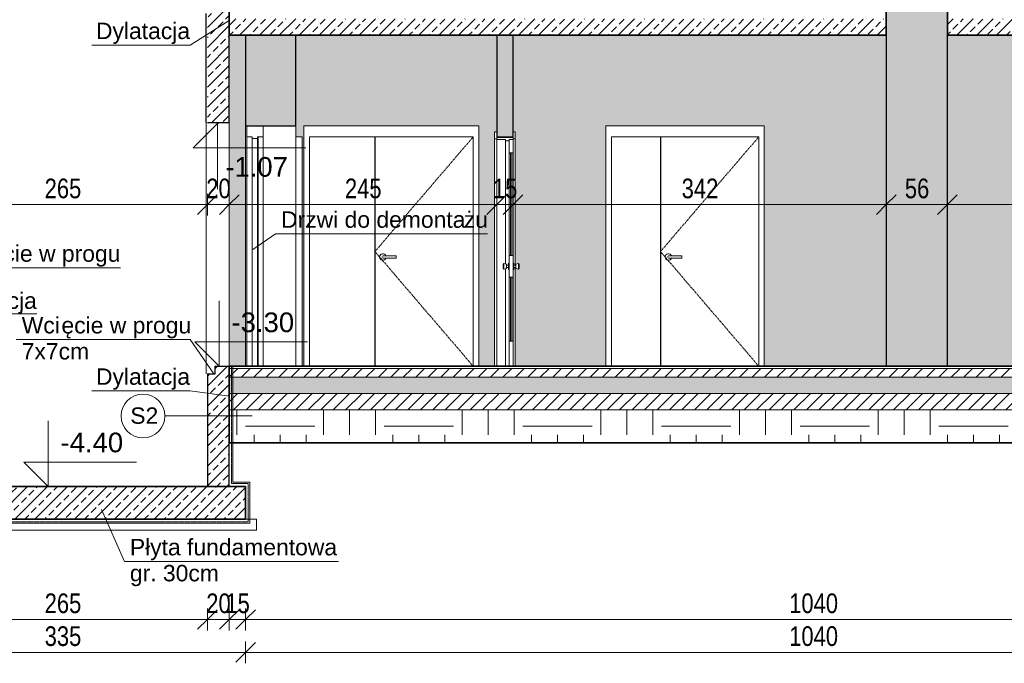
# Model space of a CAD drawing. Header units: centimetres. Extents: x 8610 to 11104, y -602 to 1730.
# Tile 2 of 9: x 9144 to 10046, y -602 to -13. Entities that reach past the tile are written whole.
import ezdxf

# ---------------------------------------------------------------- set-up
doc = ezdxf.new("R2010")
doc.units = ezdxf.units.CM
doc.linetypes.add('Dash', pattern=[0.106, 0.053, -0.053])
doc.linetypes.add('Środek _2_', pattern=[3.175, 0.635, -0.475, 1.59, -0.475])
for name, color, linetype, lineweight in [('A-ANNO-DIMS', 211, 'Continuous', 9), ('A-ANNO-DIMS-100', 211, 'Continuous', 9), ('A-DETL', 90, 'Continuous', 9), ('A-DETL-MEDM', 33, 'Continuous', 25), ('A-DETL-THIN', 151, 'Continuous', 9), ('A-DOOR', 31, 'Continuous', 9), ('A-DOOR-FRAM', 31, 'Continuous', 9), ('A-FLOR', 192, 'Continuous', 9), ('A-FLOR-MCUT', 51, 'Continuous', 9), ('A-FLOR-PATT', 8, 'Continuous', 35), ('A-WALL', 113, 'Continuous', 9), ('A-WALL-PATT', 111, 'Continuous', 9), ('G-ANNO-DIMS', 111, 'Continuous', 9), ('G-ANNO-TEXT', 231, 'Continuous', 9), ('I-WALL', 2, 'Continuous', 9)]:
    doc.layers.add(name, color=color, linetype=linetype, lineweight=lineweight)
doc.styles.add('Arial', font='arial.ttf', dxfattribs={"height": 18})
doc.styles.add('Arial_1', font='arial.ttf', dxfattribs={"height": 15})
doc.styles.add('Arial_2', font='arial.ttf', dxfattribs={"width": 0.8, "height": 18})
doc.dimstyles.new('Przekątna_-_1_8_mm_Arial', dxfattribs={"dimscale": 30.48, "dimtxt": 18.364669, "dimasz": 0.590551, "dimexe": 0.328084, "dimexo": 0.0625, "dimgap": 0.016404, "dimtad": 1, "dimdec": 0, "dimdsep": 46, "dimtxsty": 'Arial_2', "dimblk1": 'OBLIQUE', "dimblk2": 'OBLIQUE', "dimsah": 1, "dimcen": 0.09, "dimazin": 0, "dimtfac": 1, "dimtdec": 4, "dimtix": 1, "dimtmove": 0, "dimatfit": 3, "dimfxl": 0.328084, "dimfxlon": 1, "dimtvp": 1, "dimtolj": 1, "dimtzin": 0, "dimarcsym": 2})
pattern_1 = [(45, (9731.589, 250), (-9.1238, 9.1238), []), (45, (9740.713, 250), (-9.1238, 9.1238), [6.452, -3.226])]
pattern_2 = [(45, (9731.589, 250), (-5.702816, 5.702816), [])]

# ---------------------------------------------------------------- blocks, each defined once
blk = doc.blocks.new('Drzwi-korytarz-niesymetryczne-wpuszczane - 1350 x 2100mm-592003-Przekrój 5')
at = {"layer": 'A-DOOR'}
for p, q in [((9730.55, -120), (9685.71, -120)), ((9685.71, -120), (9685.71, -330)), ((9730.55, -330), (9730.55, -120)), ((9820.71, -120), (9730.87, -120)), ((9730.87, -120), (9730.87, -330)), ((9820.71, -330), (9820.71, -120)), ((9750.26, -229), (9739.76, -229)), ((9739.76, -231), (9750.26, -231)), ((9750.26, -230), (9750.26, -229)), ((9750.26, -231), (9750.26, -230))]:
    blk.add_line(p, q, dxfattribs=at)
at = {"layer": 'A-DOOR', "linetype": 'Środek _2_'}
for p, q in [((9820.71, -120), (9730.71, -225)), ((9730.71, -225), (9820.71, -330))]:
    blk.add_line(p, q, dxfattribs=at)
at = {"layer": 'A-DOOR', "flags": 128}
for points in [[(9739.76, -229), (9739.7, -229), (9739.64, -229), (9739.58, -229), (9739.52, -229), (9739.46, -229), (9739.4, -229), (9739.34, -229), (9739.28, -229), (9739.23, -229), (9739.17, -229), (9739.12, -229), (9739.06, -229), (9739.01, -229), (9738.96, -229), (9738.91, -229), (9738.86, -229), (9738.81, -229), (9738.77, -229), (9738.72, -229), (9738.68, -229), (9738.64, -229), (9738.6, -229), (9738.56, -229), (9738.53, -229), (9738.49, -229), (9738.46, -229), (9738.43, -229), (9738.41, -229), (9738.38, -229), (9738.36, -229), (9738.34, -229), (9738.32, -229), (9738.3, -229), (9738.29, -229), (9738.28, -229), (9738.27, -229), (9738.26, -229), (9738.26, -229), (9738.26, -229)], [(9738.26, -231), (9738.26, -231), (9738.26, -231), (9738.27, -231), (9738.27, -231), (9738.29, -231), (9738.3, -231), (9738.31, -231), (9738.33, -231), (9738.35, -231), (9738.37, -231), (9738.4, -231), (9738.43, -231), (9738.45, -231), (9738.48, -231), (9738.52, -231), (9738.55, -231), (9738.59, -231), (9738.63, -231), (9738.67, -231), (9738.71, -231), (9738.75, -231), (9738.8, -231), (9738.85, -231), (9738.9, -231), (9738.95, -231), (9739, -231), (9739.05, -231), (9739.1, -231), (9739.16, -231), (9739.21, -231), (9739.27, -231), (9739.33, -231), (9739.38, -231), (9739.44, -231), (9739.5, -231), (9739.56, -231), (9739.62, -231), (9739.68, -231), (9739.74, -231), (9739.76, -231)]]:
    blk.add_lwpolyline(points, dxfattribs=at)
at = {"layer": 'A-DOOR'}
for centre, radius, start, end in [((9738.01, -230), 3, 19.63434, 180), ((9738.01, -230), 3, 180, 340.43675), ((9738.26, -230), 1, 156.21735, 180), ((9738.26, -230), 1, 180, 210), ((9738.26, -230), 1, 90, 105), ((9738.26, -230), 1, 255, 270)]:
    blk.add_arc(centre, radius, start, end, dxfattribs=at)
at = {"layer": 'A-DOOR-FRAM'}
for p, q in [((9685.71, -120), (9685.71, -330)), ((9685.71, -120), (9820.71, -120)), ((9730.55, -121.59), (9730.87, -121.59)), ((9820.71, -120), (9820.71, -330))]:
    blk.add_line(p, q, dxfattribs=at)
blk = doc.blocks.new('Drzwi-korytarz-niesymetryczne-wpuszczane - 1500 x 2100mm-592004-Przekrój 5')
at = {"layer": 'A-DOOR'}
for p, q in [((9469.01, -120), (9409.17, -120)), ((9409.17, -120), (9409.17, -330)), ((9469.01, -330), (9469.01, -120)), ((9559.17, -120), (9469.33, -120)), ((9469.33, -120), (9469.33, -330)), ((9559.17, -330), (9559.17, -120)), ((9488.71, -229), (9478.21, -229)), ((9478.21, -231), (9488.71, -231)), ((9488.71, -230), (9488.71, -229)), ((9488.71, -231), (9488.71, -230))]:
    blk.add_line(p, q, dxfattribs=at)
at = {"layer": 'A-DOOR', "linetype": 'Środek _2_'}
for p, q in [((9559.17, -120), (9469.17, -225)), ((9469.17, -225), (9559.17, -330))]:
    blk.add_line(p, q, dxfattribs=at)
at = {"layer": 'A-DOOR', "flags": 128}
for points in [[(9478.21, -229), (9478.15, -229), (9478.09, -229), (9478.03, -229), (9477.97, -229), (9477.91, -229), (9477.85, -229), (9477.79, -229), (9477.74, -229), (9477.68, -229), (9477.62, -229), (9477.57, -229), (9477.52, -229), (9477.46, -229), (9477.41, -229), (9477.36, -229), (9477.31, -229), (9477.26, -229), (9477.22, -229), (9477.17, -229), (9477.13, -229), (9477.09, -229), (9477.05, -229), (9477.01, -229), (9476.98, -229), (9476.95, -229), (9476.91, -229), (9476.89, -229), (9476.86, -229), (9476.83, -229), (9476.81, -229), (9476.79, -229), (9476.77, -229), (9476.75, -229), (9476.74, -229), (9476.73, -229), (9476.72, -229), (9476.71, -229), (9476.71, -229), (9476.71, -229)], [(9476.71, -231), (9476.71, -231), (9476.71, -231), (9476.72, -231), (9476.73, -231), (9476.74, -231), (9476.75, -231), (9476.77, -231), (9476.78, -231), (9476.8, -231), (9476.83, -231), (9476.85, -231), (9476.88, -231), (9476.91, -231), (9476.94, -231), (9476.97, -231), (9477, -231), (9477.04, -231), (9477.08, -231), (9477.12, -231), (9477.16, -231), (9477.21, -231), (9477.25, -231), (9477.3, -231), (9477.35, -231), (9477.4, -231), (9477.45, -231), (9477.5, -231), (9477.55, -231), (9477.61, -231), (9477.66, -231), (9477.72, -231), (9477.78, -231), (9477.84, -231), (9477.89, -231), (9477.95, -231), (9478.01, -231), (9478.07, -231), (9478.13, -231), (9478.19, -231), (9478.21, -231)]]:
    blk.add_lwpolyline(points, dxfattribs=at)
at = {"layer": 'A-DOOR'}
for centre, radius, start, end in [((9476.46, -230), 3, 19.63434, 180), ((9476.46, -230), 3, 180, 340.43675), ((9476.71, -230), 1, 156.21735, 180), ((9476.71, -230), 1, 180, 210), ((9476.71, -230), 1, 90, 105), ((9476.71, -230), 1, 255, 270)]:
    blk.add_arc(centre, radius, start, end, dxfattribs=at)
at = {"layer": 'A-DOOR-FRAM'}
for p, q in [((9409.17, -120), (9409.17, -330)), ((9409.17, -120), (9559.17, -120)), ((9469.01, -121.59), (9469.33, -121.59)), ((9559.17, -120), (9559.17, -330))]:
    blk.add_line(p, q, dxfattribs=at)
blk = doc.blocks.new('wewnetrzne dwupanelowe - 800 x 2100mm-469404-Przekrój 5')
at = {"layer": 'A-DOOR'}
for p, q in [((9580.71, -115.36), (9578.71, -115.36)), ((9578.71, -115.36), (9578.71, -121.86)), ((9580.71, -120), (9580.71, -115.36)), ((9597.71, -115.36), (9595.71, -115.36)), ((9595.71, -115.36), (9595.71, -120)), ((9597.71, -121.86), (9597.71, -115.36)), ((9578.71, -121.86), (9580.71, -121.86)), ((9578.71, -330), (9578.71, -121.86)), ((9580.71, -121.86), (9580.71, -120.64)), ((9595.71, -120.64), (9595.71, -121.86)), ((9595.71, -121.86), (9597.71, -121.86)), ((9597.71, -121.86), (9597.71, -237.69)), ((9592.21, -228.56), (9592.21, -134.5)), ((9595.71, -134.5), (9595.71, -228.56)), ((9586.9, -236.06), (9586.71, -236.51)), ((9586.71, -236.51), (9586.71, -238.56)), ((9586.71, -238.56), (9586.71, -240.61)), ((9586.71, -240.61), (9586.9, -241.06)), ((9587.24, -236.06), (9586.9, -236.06)), ((9586.9, -236.06), (9586.9, -238.56)), ((9586.9, -238.56), (9586.9, -241.06)), ((9586.9, -241.06), (9587.24, -241.06)), ((9589.71, -236.7), (9587.24, -236.06)), ((9587.24, -236.06), (9587.24, -238.56)), ((9587.24, -238.56), (9587.24, -241.06)), ((9587.24, -241.06), (9589.71, -240.42)), ((9589.71, -236.7), (9589.71, -238.56)), ((9591.61, -237.56), (9589.71, -237.56)), ((9589.71, -238.56), (9589.71, -240.42)), ((9589.71, -239.56), (9591.61, -239.56)), ((9592.21, -235.56), (9591.61, -235.56)), ((9591.61, -235.56), (9591.61, -238.56)), ((9591.61, -238.56), (9591.61, -241.56)), ((9591.61, -241.56), (9592.21, -241.56)), ((9596.31, -235.56), (9595.71, -235.56)), ((9595.71, -241.56), (9596.31, -241.56)), ((9596.31, -238.56), (9596.31, -235.56)), ((9598.21, -237.56), (9596.31, -237.56)), ((9596.31, -241.56), (9596.31, -238.56)), ((9596.31, -239.56), (9598.21, -239.56)), ((9597.71, -239.53), (9597.71, -330)), ((9600.69, -236.06), (9598.21, -236.7)), ((9598.21, -238.56), (9598.21, -236.7)), ((9598.21, -240.42), (9598.21, -238.56)), ((9598.21, -240.42), (9600.69, -241.06)), ((9601.03, -236.06), (9600.69, -236.06)), ((9600.69, -238.56), (9600.69, -236.06)), ((9600.69, -241.06), (9600.69, -238.56)), ((9600.69, -241.06), (9601.03, -241.06)), ((9601.21, -236.51), (9601.03, -236.06)), ((9601.03, -238.56), (9601.03, -236.06)), ((9601.03, -241.06), (9601.03, -238.56)), ((9601.03, -241.06), (9601.21, -240.61)), ((9601.21, -238.56), (9601.21, -236.51)), ((9601.21, -240.61), (9601.21, -238.56)), ((9592.21, -307), (9592.21, -248.56)), ((9595.71, -248.56), (9595.71, -307))]:
    blk.add_line(p, q, dxfattribs=at)
at = {"layer": 'A-DOOR', "lineweight": 18}
for p, q in [((9592.21, -122.5), (9592.21, -134.5)), ((9595.71, -122.5), (9592.21, -122.5)), ((9595.71, -134.5), (9595.71, -122.5)), ((9592.21, -134.5), (9595.71, -134.5)), ((9593.38, -134.5), (9593.38, -228.56)), ((9594.55, -134.5), (9593.38, -134.5)), ((9594.55, -228.56), (9594.55, -134.5)), ((9592.21, -228.56), (9592.21, -248.56)), ((9595.71, -228.56), (9592.21, -228.56)), ((9593.38, -228.56), (9594.55, -228.56)), ((9595.71, -248.56), (9595.71, -228.56)), ((9592.21, -248.56), (9595.71, -248.56)), ((9593.38, -248.56), (9593.38, -307)), ((9594.55, -248.56), (9593.38, -248.56)), ((9594.55, -307), (9594.55, -248.56)), ((9592.21, -307), (9592.21, -330)), ((9595.71, -307), (9592.21, -307)), ((9593.38, -307), (9594.55, -307)), ((9595.71, -330), (9595.71, -307)), ((9592.21, -330), (9595.71, -330))]:
    blk.add_line(p, q, dxfattribs=at)
at = {"layer": 'A-DOOR-FRAM', "lineweight": 18}
for p, q in [((9580.71, -120), (9580.71, -120.64)), ((9595.71, -120), (9580.71, -120)), ((9580.71, -120.64), (9595.71, -120.64)), ((9580.71, -120.64), (9580.71, -122.5)), ((9580.71, -122.5), (9588.72, -122.5)), ((9588.72, -122.5), (9588.72, -123.77)), ((9588.72, -123.77), (9592.21, -123.77)), ((9592.21, -123.77), (9592.21, -122.5)), ((9592.21, -122.5), (9595.71, -122.5)), ((9595.71, -120.64), (9595.71, -120)), ((9595.71, -122.5), (9595.71, -120.64))]:
    blk.add_line(p, q, dxfattribs=at)
at = {"layer": 'A-DOOR-FRAM'}
for p, q in [((9580.71, -330), (9580.71, -122.5)), ((9588.72, -236.49), (9588.72, -123.77)), ((9588.72, -330), (9588.72, -240.63))]:
    blk.add_line(p, q, dxfattribs=at)
blk = doc.blocks.new('Drzwi-korytarz-niesymetryczne-wpuszczane - 1500 x 2000mm-573396-Przekrój 5')
at = {"layer": 'A-DOOR-FRAM'}
for q in [(9396.72, -120), (9402.49, -330)]:
    blk.add_line((9402.49, -120), q, dxfattribs=at)
blk = doc.blocks.new('Drzwi-korytarz-niesymetryczne-wpuszczane - 1500 x 2100mm-657734-Przekrój 5')
at = {"layer": 'A-DOOR', "lineweight": 18}
for p, q in [((9362.22, -120), (9362.22, -330)), ((9366.72, -120), (9362.22, -120)), ((9366.72, -330), (9366.72, -120)), ((9362.22, -330), (9366.72, -330))]:
    blk.add_line(p, q, dxfattribs=at)
at = {"layer": 'A-DOOR-FRAM', "lineweight": 18}
for p, q in [((9366.72, -110), (9351.72, -110)), ((9351.72, -110), (9351.72, -120)), ((9366.72, -120), (9366.72, -110)), ((9351.72, -120), (9356.64, -120)), ((9356.64, -120), (9356.64, -121.59)), ((9356.64, -121.59), (9361.74, -121.59)), ((9361.74, -121.59), (9361.74, -120)), ((9361.74, -120), (9366.72, -120))]:
    blk.add_line(p, q, dxfattribs=at)
at = {"layer": 'A-DOOR-FRAM'}
for p, q in [((9351.72, -330), (9351.72, -120)), ((9356.64, -330), (9356.64, -121.59)), ((9361.74, -121.59), (9361.74, -330))]:
    blk.add_line(p, q, dxfattribs=at)
blk = doc.blocks.new('Rzędne punktów - Rzędna punktu - wewnętrzna-301422-Przekrój 5')
at = {"layer": 'G-ANNO-DIMS'}
for p, q in [((8719.14, -235.76), (8719.14, -175.76)), ((8719.14, -235.76), (8696.86, -213.49)), ((8696.86, -213.49), (8800.23, -213.49))]:
    blk.add_line(p, q, dxfattribs=at)
blk = doc.blocks.new('DIMBLOCK4-Przekrój 5')
at = {"layer": 'A-ANNO-DIMS-100'}
for p, q in [((9050.71, -182.08), (9050.71, -172.08)), ((9050.71, -182.08), (9059.71, -173.08)), ((9315.71, -182.08), (9315.71, -172.08)), ((9315.71, -182.08), (9324.71, -173.08)), ((9050.71, -182.08), (9041.71, -191.08)), ((9050.71, -182.08), (9315.71, -182.08)), ((9050.71, -182.08), (9050.71, -192.08)), ((9315.71, -182.08), (9306.71, -191.08)), ((9315.71, -182.08), (9315.71, -192.08))]:
    blk.add_line(p, q, dxfattribs=at)
at = {"layer": 'A-ANNO-DIMS-100', "color": 0, "insert": (9166.69, -158.22), "char_height": 18, "width": 39.6677, "attachment_point": 1, "line_spacing_factor": 0.941778, "style": 'Arial_2'}
blk.add_mtext('265', dxfattribs=at)
blk = doc.blocks.new('_Oblique')
at = {"color": 0, "linetype": 'ByBlock', "lineweight": -2}
blk.add_line((-0.5, -0.5), (0.5, 0.5), dxfattribs=at)
blk = doc.blocks.new('DIMBLOCK5-Przekrój 5')
at = {"layer": 'A-ANNO-DIMS-100'}
for p, q in [((9315.71, -182.08), (9315.71, -172.08)), ((9315.71, -182.08), (9324.71, -173.08)), ((9335.71, -182.08), (9335.71, -172.08)), ((9335.71, -182.08), (9344.71, -173.08)), ((9315.71, -182.08), (9306.71, -191.08)), ((9315.71, -182.08), (9335.71, -182.08)), ((9315.71, -182.08), (9315.71, -192.08)), ((9335.71, -182.08), (9326.71, -191.08)), ((9335.71, -182.08), (9335.71, -192.08))]:
    blk.add_line(p, q, dxfattribs=at)
at = {"layer": 'A-ANNO-DIMS-100', "color": 0, "insert": (9314.7, -158.22), "char_height": 18, "width": 26.4451, "attachment_point": 1, "line_spacing_factor": 0.941778, "style": 'Arial_2'}
blk.add_mtext('20', dxfattribs=at)
blk = doc.blocks.new('DIMBLOCK6-Przekrój 5')
at = {"layer": 'A-ANNO-DIMS-100'}
for p, q in [((9335.71, -182.08), (9335.71, -172.08)), ((9335.71, -182.08), (9344.71, -173.08)), ((9580.71, -182.08), (9580.71, -172.08)), ((9580.71, -182.08), (9589.71, -173.08)), ((9335.71, -182.08), (9326.71, -191.08)), ((9335.71, -182.08), (9580.71, -182.08)), ((9335.71, -182.08), (9335.71, -192.08)), ((9580.71, -182.08), (9571.71, -191.08)), ((9580.71, -182.08), (9580.71, -192.08))]:
    blk.add_line(p, q, dxfattribs=at)
at = {"layer": 'A-ANNO-DIMS-100', "color": 0, "insert": (9441.69, -158.22), "char_height": 18, "width": 39.6677, "attachment_point": 1, "line_spacing_factor": 0.941778, "style": 'Arial_2'}
blk.add_mtext('245', dxfattribs=at)
blk = doc.blocks.new('DIMBLOCK7-Przekrój 5')
at = {"layer": 'A-ANNO-DIMS-100'}
for p, q in [((9580.71, -182.08), (9580.71, -172.08)), ((9580.71, -182.08), (9589.71, -173.08)), ((9595.71, -182.08), (9595.71, -172.08)), ((9595.71, -182.08), (9604.71, -173.08)), ((9580.71, -182.08), (9571.71, -191.08)), ((9580.71, -182.08), (9595.71, -182.08)), ((9580.71, -182.08), (9580.71, -192.08)), ((9595.71, -182.08), (9586.71, -191.08)), ((9595.71, -182.08), (9595.71, -192.08))]:
    blk.add_line(p, q, dxfattribs=at)
at = {"layer": 'A-ANNO-DIMS-100', "color": 0, "insert": (9577.2, -158.22), "char_height": 18, "width": 26.4451, "attachment_point": 1, "line_spacing_factor": 0.941778, "style": 'Arial_2'}
blk.add_mtext('15', dxfattribs=at)
blk = doc.blocks.new('DIMBLOCK8-Przekrój 5')
at = {"layer": 'A-ANNO-DIMS-100'}
for p, q in [((9595.71, -182.08), (9595.71, -172.08)), ((9595.71, -182.08), (9604.71, -173.08)), ((9937.49, -182.08), (9937.49, -172.08)), ((9937.49, -182.08), (9946.49, -173.08)), ((9595.71, -182.08), (9586.71, -191.08)), ((9595.71, -182.08), (9937.49, -182.08)), ((9595.71, -182.08), (9595.71, -192.08)), ((9937.49, -182.08), (9928.49, -191.08)), ((9937.49, -182.08), (9937.49, -192.08))]:
    blk.add_line(p, q, dxfattribs=at)
at = {"layer": 'A-ANNO-DIMS-100', "color": 0, "insert": (9750.07, -158.22), "char_height": 18, "width": 39.6677, "attachment_point": 1, "line_spacing_factor": 0.941778, "style": 'Arial_2'}
blk.add_mtext('342', dxfattribs=at)
blk = doc.blocks.new('DIMBLOCK9-Przekrój 5')
at = {"layer": 'A-ANNO-DIMS-100'}
for p, q in [((9937.49, -182.08), (9937.49, -172.08)), ((9937.49, -182.08), (9946.49, -173.08)), ((9993.49, -182.08), (9993.49, -172.08)), ((9993.49, -182.08), (10002.49, -173.08)), ((9937.49, -182.08), (9928.49, -191.08)), ((9937.49, -182.08), (9993.49, -182.08)), ((9937.49, -182.08), (9937.49, -192.08)), ((9993.49, -182.08), (9984.49, -191.08)), ((9993.49, -182.08), (9993.49, -192.08))]:
    blk.add_line(p, q, dxfattribs=at)
at = {"layer": 'A-ANNO-DIMS-100', "color": 0, "insert": (9954.47, -158.22), "char_height": 18, "width": 26.4451, "attachment_point": 1, "line_spacing_factor": 0.941778, "style": 'Arial_2'}
blk.add_mtext('56', dxfattribs=at)
blk = doc.blocks.new('DIMBLOCK10-Przekrój 5')
at = {"layer": 'A-ANNO-DIMS-100'}
for p, q in [((9993.49, -182.08), (9993.49, -172.08)), ((9993.49, -182.08), (10002.49, -173.08)), ((10322.49, -182.08), (10322.49, -172.08)), ((10322.49, -182.08), (10331.49, -173.08)), ((9993.49, -182.08), (9984.49, -191.08)), ((9993.49, -182.08), (10322.49, -182.08)), ((9993.49, -182.08), (9993.49, -192.08)), ((10322.49, -182.08), (10313.49, -191.08)), ((10322.49, -182.08), (10322.49, -192.08))]:
    blk.add_line(p, q, dxfattribs=at)
at = {"layer": 'A-ANNO-DIMS-100', "color": 0, "insert": (10141.46, -158.22), "char_height": 18, "width": 39.6677, "attachment_point": 1, "line_spacing_factor": 0.941778, "style": 'Arial_2'}
blk.add_mtext('329', dxfattribs=at)
blk = doc.blocks.new('DIMBLOCK15-Przekrój 5')
at = {"layer": 'A-ANNO-DIMS-100'}
for p, q in [((9050.71, -561.86), (9050.71, -551.86)), ((9050.71, -561.86), (9059.71, -552.86)), ((9315.71, -561.86), (9315.71, -551.86)), ((9315.71, -561.86), (9324.71, -552.86)), ((9050.71, -561.86), (9041.71, -570.86)), ((9050.71, -561.86), (9315.71, -561.86)), ((9050.71, -561.86), (9050.71, -571.86)), ((9315.71, -561.86), (9306.71, -570.86)), ((9315.71, -561.86), (9315.71, -571.86))]:
    blk.add_line(p, q, dxfattribs=at)
at = {"layer": 'A-ANNO-DIMS-100', "color": 0, "insert": (9166.69, -538), "char_height": 18, "width": 39.6677, "attachment_point": 1, "line_spacing_factor": 0.941778, "style": 'Arial_2'}
blk.add_mtext('265', dxfattribs=at)
blk = doc.blocks.new('DIMBLOCK16-Przekrój 5')
at = {"layer": 'A-ANNO-DIMS-100'}
for p, q in [((9315.71, -561.86), (9315.71, -551.86)), ((9315.71, -561.86), (9324.71, -552.86)), ((9335.71, -561.86), (9335.71, -551.86)), ((9335.71, -561.86), (9344.71, -552.86)), ((9315.71, -561.86), (9306.71, -570.86)), ((9315.71, -561.86), (9335.71, -561.86)), ((9315.71, -561.86), (9315.71, -571.86)), ((9335.71, -561.86), (9326.71, -570.86)), ((9335.71, -561.86), (9335.71, -571.86))]:
    blk.add_line(p, q, dxfattribs=at)
at = {"layer": 'A-ANNO-DIMS-100', "color": 0, "insert": (9314.7, -538), "char_height": 18, "width": 26.4451, "attachment_point": 1, "line_spacing_factor": 0.941778, "style": 'Arial_2'}
blk.add_mtext('20', dxfattribs=at)
blk = doc.blocks.new('DIMBLOCK17-Przekrój 5')
at = {"layer": 'A-ANNO-DIMS-100'}
for p, q in [((9335.71, -561.86), (9335.71, -551.86)), ((9335.71, -561.86), (9344.71, -552.86)), ((9350.71, -561.86), (9350.71, -551.86)), ((9350.71, -561.86), (9359.71, -552.86)), ((9335.71, -561.86), (9326.71, -570.86)), ((9335.71, -561.86), (9350.71, -561.86)), ((9335.71, -561.86), (9335.71, -571.86)), ((9350.71, -561.86), (9341.71, -570.86)), ((9350.71, -561.86), (9350.71, -571.86))]:
    blk.add_line(p, q, dxfattribs=at)
at = {"layer": 'A-ANNO-DIMS-100', "color": 0, "insert": (9332.2, -538), "char_height": 18, "width": 26.4451, "attachment_point": 1, "line_spacing_factor": 0.941778, "style": 'Arial_2'}
blk.add_mtext('15', dxfattribs=at)
blk = doc.blocks.new('DIMBLOCK18-Przekrój 5')
at = {"layer": 'A-ANNO-DIMS-100'}
for p, q in [((9350.71, -561.86), (9350.71, -551.86)), ((9350.71, -561.86), (9359.71, -552.86)), ((10390.49, -561.86), (10390.49, -551.86)), ((10390.49, -561.86), (10399.49, -552.86)), ((9350.71, -561.86), (9341.71, -570.86)), ((9350.71, -561.86), (10390.49, -561.86)), ((9350.71, -561.86), (9350.71, -571.86)), ((10390.49, -561.86), (10381.49, -570.86)), ((10390.49, -561.86), (10390.49, -571.86))]:
    blk.add_line(p, q, dxfattribs=at)
at = {"layer": 'A-ANNO-DIMS-100', "color": 0, "insert": (9848.56, -538), "char_height": 18, "width": 52.8902, "attachment_point": 1, "line_spacing_factor": 0.941778, "style": 'Arial_2'}
blk.add_mtext('1040', dxfattribs=at)
blk = doc.blocks.new('DIMBLOCK20-Przekrój 5')
at = {"layer": 'A-ANNO-DIMS-100'}
for p, q in [((9015.71, -591.96), (9015.71, -581.96)), ((9015.71, -591.96), (9024.71, -582.96)), ((9350.71, -591.96), (9350.71, -581.96)), ((9350.71, -591.96), (9359.71, -582.96)), ((9015.71, -591.96), (9006.71, -600.96)), ((9015.71, -591.96), (9350.71, -591.96)), ((9015.71, -591.96), (9015.71, -601.96)), ((9350.71, -591.96), (9341.71, -600.96)), ((9350.71, -591.96), (9350.71, -601.96))]:
    blk.add_line(p, q, dxfattribs=at)
at = {"layer": 'A-ANNO-DIMS-100', "color": 0, "insert": (9166.69, -568.09), "char_height": 18, "width": 39.6677, "attachment_point": 1, "line_spacing_factor": 0.941778, "style": 'Arial_2'}
blk.add_mtext('335', dxfattribs=at)
blk = doc.blocks.new('DIMBLOCK21-Przekrój 5')
at = {"layer": 'A-ANNO-DIMS-100'}
for p, q in [((9350.71, -591.96), (9350.71, -581.96)), ((9350.71, -591.96), (9359.71, -582.96)), ((10390.49, -591.96), (10390.49, -581.96)), ((10390.49, -591.96), (10399.49, -582.96)), ((9350.71, -591.96), (9341.71, -600.96)), ((9350.71, -591.96), (10390.49, -591.96)), ((9350.71, -591.96), (9350.71, -601.96)), ((10390.49, -591.96), (10381.49, -600.96)), ((10390.49, -591.96), (10390.49, -601.96))]:
    blk.add_line(p, q, dxfattribs=at)
at = {"layer": 'A-ANNO-DIMS-100', "color": 0, "insert": (9848.56, -568.09), "char_height": 18, "width": 52.8902, "attachment_point": 1, "line_spacing_factor": 0.941778, "style": 'Arial_2'}
blk.add_mtext('1040', dxfattribs=at)

msp = doc.modelspace()

# ---------------------------------------------------------------- hatches: boundary and pattern name
at = {"layer": 'A-FLOR-PATT', "lineweight": 9}
h = msp.add_hatch(dxfattribs=at)
h.set_pattern_fill('FP_2', color=256, style=0, pattern_type=2)
h.set_pattern_definition(pattern_1)
h.paths.add_polyline_path([(10285.73, -27), (10322.49, -27), (10322.49, -12), (9993.49, -12), (9993.49, -27), (10266.25, -27)])
h.paths.add_polyline_path([(9340.88, -27), (9937.49, -27), (9937.49, -12), (9335.71, -12), (9335.71, -27)])
h = msp.add_hatch(dxfattribs=at)
h.set_pattern_fill('FP_1', color=256, style=0, pattern_type=2)
h.set_pattern_definition(pattern_2)
h.paths.add_polyline_path([(9545.43, -340), (10340.49, -340), (10340.49, -332), (9335.71, -332), (9335.71, -340), (9389.58, -340)])
h.paths.add_polyline_path([(9030.71, -340), (9030.71, -332), (8880.71, -332), (8880.71, -340), (8922.02, -340)])
h = msp.add_hatch(dxfattribs=at)
h.set_pattern_fill('FP_3', color=256, style=0, pattern_type=2)
h.set_pattern_definition([(0, (9731.589, 250), (9.677, 5.587), [6.452, -12.903]), (120, (9731.589, 250), (-9.676984, 5.587028), [6.452, -12.903]), (60, (9731.589, 250), (1.6e-05, 11.174028), [0, -12.903, 6.452, 0])])
h.paths.add_polyline_path([(10168.84, -355), (10340.49, -355), (10340.49, -340), (9335.71, -340), (9335.71, -355), (10090.92, -355)])
h.paths.add_polyline_path([(8880.71, -355), (9030.71, -355), (9030.71, -340), (8880.71, -340)])
h = msp.add_hatch(dxfattribs=at)
h.set_pattern_fill('FP_1', color=256, style=0, pattern_type=2)
h.set_pattern_definition(pattern_2)
h.paths.add_polyline_path([(9545.43, -370), (10340.49, -370), (10340.49, -355), (9335.71, -355), (9335.71, -370), (9389.58, -370)])
h.paths.add_polyline_path([(8922.02, -370), (9030.71, -370), (9030.71, -355), (8880.71, -355), (8880.71, -370)])
h = msp.add_hatch(dxfattribs=at)
h.set_pattern_fill('FP_4', color=256, style=0, pattern_type=2)
h.set_pattern_definition([(0, (9731.59, 250), (63.5, 63.5), [63.5, -63.5]), (0, (9731.59, 273.81), (63.5, 63.5), [63.5, -63.5]), (0, (9731.59, 297.625), (63.5, 63.5), [63.5, -63.5]), (90, (9739.526, 305.56), (-63.5, 63.5), [63.5, -63.5]), (90, (9763.34, 305.56), (-63.5, 63.5), [63.5, -63.5]), (90, (9787.15, 305.56), (-63.5, 63.5), [63.5, -63.5])])
h.paths.add_polyline_path([(9545.43, -400), (10340.49, -400), (10340.49, -370), (9335.71, -370), (9335.71, -400), (9389.58, -400)])
h.paths.add_polyline_path([(9030.71, -400), (9030.71, -370), (8880.71, -370), (8880.71, -400), (8922.02, -400)])
h = msp.add_hatch(dxfattribs=at)
h.set_pattern_fill('FP_2', color=256, style=0, pattern_type=2)
h.set_pattern_definition(pattern_1)
h.paths.add_polyline_path([(9350.71, -470), (9350.71, -440), (9015.71, -440), (9015.71, -470), (9233.73, -470)])
at = {"layer": 'A-WALL-PATT'}
h = msp.add_hatch(color=256, dxfattribs=at)
h.paths.add_polyline_path([(8880.71, -330), (9030.71, -330), (9030.71, 440), (8880.71, 440), (8880.71, -240), (9029.71, -240), (9029.71, -267), (8880.71, -267), (8880.71, -289.16)])
h.paths.add_polyline_path([(9350.62, -330), (9350.72, -330), (9350.62, -27), (9335.71, -27), (9335.71, -330)])
h.paths.add_polyline_path([(9350.72, 0), (9350.72, 353), (9335.71, 353), (9335.71, 0), (9350.62, 0)])
h = msp.add_hatch(color=256, dxfattribs=at)
h.paths.add_polyline_path([(9402.49, -330), (9404.17, -330), (9404.17, -110), (9564.17, -110), (9564.17, -330), (9578.71, -330), (9578.71, -115.37), (9580.71, -115.37), (9580.71, -27), (9396.72, -27), (9396.72, -120), (9402.49, -120), (9402.49, -289.16)])
h.paths.add_polyline_path([(9597.71, -330), (9680.71, -330), (9680.71, -110), (9825.71, -110), (9825.71, -330), (9937.49, -330), (9937.49, -27), (9595.71, -27), (9595.71, -115.37), (9597.71, -115.37), (9597.71, -237.69), (9598.21, -237.69), (9598.21, -236.7), (9601.03, -236.18), (9601.21, -236.81), (9601.11, -236.83), (9601.21, -237.24), (9601.1, -240.31), (9601.21, -240.31), (9601.03, -240.94), (9600.69, -240.94), (9598.21, -240.42), (9598.21, -239.43), (9597.71, -239.53), (9597.71, -324.82)])
h.paths.add_polyline_path([(10390.49, -330), (10415.49, -330), (10415.49, -121), (10390.49, -121), (10390.49, -309.26)])
h.paths.add_polyline_path([(10390.49, -93), (10415.49, -93), (10415.49, 426), (10405.71, 426), (10405.71, 440), (10390.49, 440), (10390.49, -90.62)])
h.paths.add_polyline_path([(9754.89, 0), (9755.63, 0.06), (9755.18, 0.25), (9754.76, 0.72), (9754.62, 1.85), (9754.61, 3.82), (9754.64, 80.21), (9755.91, 80.33), (9756.43, 80.45), (9757.51, 80.65), (9795.28, 80.65), (9796.55, 80.32), (9797.82, 80.25), (9797.84, 80.16), (9797.75, 40.8), (9797.58, 40.06), (9797.51, 40.03), (9797.36, 39.76), (9797.25, 39.69), (9797.07, 39.52), (9796.78, 39.5), (9797.16, 39.38), (9797.51, 39.38), (9797.55, 39.45), (9797.69, 39.72), (9797.79, 39.32), (9797.84, 35.56), (9797.78, 1.88), (9797.4, 2.45), (9797.2, 2.38), (9797.71, 1.82), (9797.84, 1.55), (9797.82, 0.94), (9797.41, 0.33), (9796.91, 0.07), (9796.72, 0), (9937.49, 0), (9937.49, 353), (9396.72, 353), (9396.72, 122.05), (9399.1, 120.75), (9399.1, 210), (9559.1, 210), (9559.1, 0), (9754.79, 0)])
h.paths.add_polyline_path([(9398.21, 0), (9399.1, 0), (9399.1, 0.8), (9398.21, 1.28), (9398.21, 0.75)])
h.paths.add_polyline_path([(10285.73, 0), (10322.49, 0), (10322.49, 353), (9993.49, 353), (9993.51, 0), (10108.72, 0), (10108.86, 89.92), (10258.71, 12.42), (10258.71, 0), (10266.25, 0)])
h.paths.add_polyline_path([(10111.21, 0), (10121.53, 0), (10111.21, 5.33), (10111.21, 1.21)])
h.paths.add_polyline_path([(10128.07, 0), (10157.48, 0), (10157.46, 1.44), (10111.2, 25.34), (10111.32, 8.65), (10120.14, 4.1)])
h.paths.add_polyline_path([(10248.71, 0), (10256.24, 0), (10256.21, 9.29), (10159.93, 59.03), (10159.96, 43.52), (10244.2, 0), (10246.77, 0)])
h.paths.add_polyline_path([(10166.78, 0), (10198.95, 0), (10159.95, 20.15), (10159.96, 3.52)])
h.paths.add_polyline_path([(10160.24, 0), (10159.95, 0.15), (10159.96, 0)])
h.paths.add_polyline_path([(10205.49, 0), (10237.66, 0), (10159.94, 40.16), (10159.96, 23.52), (10198.07, 3.84)])
h.paths.add_polyline_path([(9797.15, 2.41), (9796.93, 2.54), (9796.98, 2.45)])
h.paths.add_polyline_path([(9793.02, 2.48), (9795.36, 2.63), (9795.36, 6.35), (9795.28, 41.91), (9757.13, 41.91), (9757.12, 35.56), (9757.14, 2.51), (9759.73, 2.53), (9760.99, 2.51), (9792.7, 2.49)])
h.paths.add_polyline_path([(10157.48, 4.81), (10157.46, 21.44), (10111.2, 45.34), (10111.21, 28.71), (10157.46, 4.81)])
h.paths.add_polyline_path([(9398.21, 16.3), (9399.1, 16.3), (9399.1, 27), (9398.21, 27), (9398.21, 18.58)])
h.paths.add_polyline_path([(10157.48, 24.8), (10157.46, 41.44), (10111.19, 65.34), (10111.21, 48.71), (10157.46, 24.81)])
h.paths.add_polyline_path([(9399.1, 30), (9399.1, 37.34), (9398.21, 37.82), (9398.21, 30)])
h.paths.add_polyline_path([(9796.6, 38.86), (9796.71, 39.04), (9796.6, 38.98)])
h.paths.add_polyline_path([(9399.1, 40.75), (9399.1, 47), (9398.21, 47), (9398.21, 41.23)])
h.paths.add_polyline_path([(10157.49, 44.8), (10157.46, 60.31), (10111.18, 84.22), (10111.21, 68.71), (10157.46, 44.81)])
h.paths.add_polyline_path([(9759.73, 45.72), (9795.36, 45.72), (9795.28, 52.48), (9757.12, 52.48), (9757.18, 45.72)])
h.paths.add_polyline_path([(9398.21, 50), (9399.1, 50), (9399.1, 57.34), (9398.21, 57.82)])
h.paths.add_polyline_path([(9399.1, 60.75), (9399.1, 67), (9398.21, 67), (9398.21, 61.23)])
h.paths.add_polyline_path([(9398.21, 70), (9399.1, 70), (9399.1, 77.34), (9398.21, 77.82)])
h.paths.add_polyline_path([(9399.1, 80.75), (9399.1, 86), (9398.21, 86), (9398.21, 81.23)])
h.paths.add_polyline_path([(9399.1, 90), (9399.1, 97.34), (9396.72, 98.63), (9396.72, 90)])
h.paths.add_polyline_path([(9399.1, 100.75), (9399.1, 116.2), (9396.72, 117.49), (9396.72, 102.05)])
h = msp.add_hatch(color=256, dxfattribs=at)
h.paths.add_polyline_path([(9350.72, -110), (9396.72, -110), (9396.72, -27), (9350.72, -27), (9350.72, -90.62)])
h.paths.add_polyline_path([(9396.72, 220), (9396.72, 353), (9350.72, 353), (9350.72, 220), (9389.58, 220)])
for points in [[(9993.49, -330), (9993.49, 353), (9937.49, 353), (9937.49, -330)], [(9580.71, -120), (9595.71, -120), (9595.71, -27), (9580.71, -27), (9580.71, -110.47)], [(10053.71, -330), (10053.71, -27), (9993.49, -27), (9993.49, -330), (10012.99, -330)], [(9469.33, -330), (9469.33, -121.59), (9469.01, -121.59), (9469.01, -330)], [(9469.33, -330), (9469.33, -121.59), (9469.01, -121.59), (9469.01, -330)], [(9730.55, -330), (9730.87, -330), (9730.87, -121.59), (9730.55, -121.59), (9730.55, -289.16)]]:
    msp.add_hatch(color=256, dxfattribs=at).paths.add_polyline_path(points)
h = msp.add_hatch(dxfattribs=at)
h.set_pattern_fill('FP_2', color=256, style=0, pattern_type=2)
h.set_pattern_definition(pattern_1)
h.paths.add_polyline_path([(9315.71, -440), (9335.71, -440), (9335.71, -330), (9322.71, -330), (9322.71, -337), (9315.71, -337), (9315.71, -368.58)])
h.paths.add_polyline_path([(9315.71, -107), (9335.71, -107), (9335.71, 0), (9321.71, 0), (9321.71, -7), (9315.71, -7), (9315.71, -90.62)])

# ---------------------------------------------------------------- linework, layer by layer
at = {"layer": 'A-DETL', "linetype": 'Dash'}
for p, q in [((9337.84, -437.5), (9337.84, -330)), ((9353.21, -437.5), (9337.84, -437.5)), ((9353.21, -472.5), (9353.21, -437.5)), ((9013.21, -472.5), (9353.21, -472.5))]:
    msp.add_line(p, q, dxfattribs=at)
at = {"layer": 'A-DETL-MEDM'}
for p, q in [((9314.71, -107), (9314.71, -7)), ((9322.71, -337), (9322.71, -330)), ((9322.71, -330), (9337.71, -330)), ((9315.71, -337), (9322.71, -337)), ((9315.71, -337), (9315.71, -440))]:
    msp.add_line(p, q, dxfattribs=at)
at = {"layer": 'A-DETL-THIN'}
for p, q in [((9300.03, -36), (9335.71, -13.5)), ((9210.03, -36), (9300.03, -36)), ((9314.71, -107), (9314.71, -337)), ((9378.24, -208.75), (9357.21, -223.22)), ((9378.24, -208.75), (9572.24, -208.75)), ((9076.22, -239.85), (9236.22, -239.85)), ((9069.65, -282), (9159.65, -282)), ((9140.72, -305.5), (9300.03, -305.5)), ((9300.03, -305.5), (9321.71, -337)), ((9338.96, -436.19), (9338.96, -330)), ((9210.03, -352.5), (9300.03, -352.5)), ((9300.03, -352.5), (9335.71, -357.33)), ((9356.71, -375.52), (9276.71, -375.52)), ((9354.46, -436.19), (9338.96, -436.19)), ((9354.46, -473.75), (9354.46, -436.19)), ((9239.79, -508.63), (9218.64, -461.12)), ((9354.46, -473.75), (9011.96, -473.75)), ((9350.71, -470), (9360.71, -470)), ((9360.71, -470), (9360.71, -480)), ((9006.69, -480), (9360.71, -480)), ((9239.79, -508.63), (9435.79, -508.63))]:
    msp.add_line(p, q, dxfattribs=at)
msp.add_circle((9256.71, -375.52), 20, dxfattribs=at)
at = {"layer": 'A-FLOR', "lineweight": 35}
for p, q in [((9335.71, 0), (9335.71, -27)), ((9937.49, -27), (9937.49, 0)), ((9993.49, 0), (9993.49, -27)), ((9335.71, -27), (9937.49, -27)), ((9993.49, -27), (10322.49, -27)), ((10340.49, -330), (9335.71, -330)), ((9335.71, -330), (9335.71, -400)), ((9335.71, -400), (10340.49, -400)), ((9350.71, -440), (9015.71, -440)), ((9350.71, -470), (9350.71, -440)), ((9015.71, -470), (9350.71, -470))]:
    msp.add_line(p, q, dxfattribs=at)
at = {"layer": 'A-FLOR-MCUT'}
for p, q in [((10340.49, -332), (9335.71, -332)), ((10340.49, -340), (9335.71, -340)), ((10340.49, -355), (9335.71, -355)), ((10340.49, -370), (9335.71, -370))]:
    msp.add_line(p, q, dxfattribs=at)
at = {"layer": 'A-WALL', "lineweight": 25}
for p, q in [((9335.71, -107), (9335.71, -27)), ((9350.72, -27), (9350.72, -110)), ((9396.72, -110), (9396.72, -27)), ((9580.71, -27), (9580.71, -120)), ((9595.71, -120), (9595.71, -27)), ((9315.71, -107), (9335.71, -107)), ((9350.72, -110), (9396.72, -110)), ((9335.71, -440), (9335.71, -400))]:
    msp.add_line(p, q, dxfattribs=at)
at = {"layer": 'A-WALL'}
for p, q in [((9335.71, -330), (9335.71, -107)), ((9350.72, -330), (9350.72, -110)), ((9396.72, -110), (9396.72, -330)), ((9404.17, -330), (9404.17, -110)), ((9404.17, -110), (9564.17, -110)), ((9564.17, -110), (9564.17, -330)), ((9680.71, -330), (9680.71, -110)), ((9680.71, -110), (9825.71, -110)), ((9825.71, -110), (9825.71, -330))]:
    msp.add_line(p, q, dxfattribs=at)
at = {"layer": 'G-ANNO-DIMS'}
for p, q in [((9325.64, -107.85), (9324.89, -107.85)), ((9325.64, -107), (9325.64, -107.85))]:
    msp.add_line(p, q, dxfattribs=at)
at = {"layer": 'I-WALL', "lineweight": 25}
for p, q in [((9937.49, 353), (9937.49, -330)), ((9993.49, -330), (9993.49, 353))]:
    msp.add_line(p, q, dxfattribs=at)

# ---------------------------------------------------------------- block references
at = {"layer": 'A-DOOR'}
for name in ['Drzwi-korytarz-niesymetryczne-wpuszczane - 1500 x 2100mm-657734-Przekrój 5', 'wewnetrzne dwupanelowe - 800 x 2100mm-469404-Przekrój 5', 'Drzwi-korytarz-niesymetryczne-wpuszczane - 1500 x 2000mm-573396-Przekrój 5', 'Drzwi-korytarz-niesymetryczne-wpuszczane - 1500 x 2100mm-592004-Przekrój 5', 'Drzwi-korytarz-niesymetryczne-wpuszczane - 1350 x 2100mm-592003-Przekrój 5']:
    msp.add_blockref(name, (0, 0), dxfattribs=at)
at = {"layer": 'G-ANNO-DIMS', "extrusion": (0, 0, -1), "rotation": 180}
msp.add_blockref('Rzędne punktów - Rzędna punktu - wewnętrzna-301422-Przekrój 5', (-605.75, -343.61), dxfattribs=at)
at = {"layer": 'G-ANNO-DIMS'}
for p in [(607.27, -94.24), (450.67, -204.24)]:
    msp.add_blockref('Rzędne punktów - Rzędna punktu - wewnętrzna-301422-Przekrój 5', p, dxfattribs=at)

# ---------------------------------------------------------------- texts
at = {"layer": 'G-ANNO-DIMS', "char_height": 18, "width": 68.5332, "attachment_point": 1, "line_spacing_factor": 0.941778, "style": 'Arial'}
for s, insert in [('-1.07', (9332.16, -138.49)), ('-3.30', (9337.85, -280.78)), ('-4.40', (9181.25, -390.78))]:
    msp.add_mtext(s, dxfattribs=dict(at, insert=insert))
at = {"layer": 'G-ANNO-TEXT', "color": 7, "char_height": 15, "attachment_point": 1, "style": 'Arial_1'}
for s, insert, width in [('Dylatacja', (9213.68, -15.48), 102.616), ('Drzwi do demonta', (9383.2, -188.23), 202.8269), ('żu', (9550.55, -188.23), 26.4557), ('ęcie w progu', (9117.26, -219.33), 142.7004), ('Dylatacja', (9073.31, -262.48), 102.616), ('Wci', (9145.68, -284.98), 44.0928), ('ęcie w progu', (9182.06, -284.98), 142.7004), ('7x7cm', (9145.68, -308.79), 74.5569), ('Dylatacja', (9213.68, -331.98), 102.616), ('S2', (9245.13, -367.68), 31.2658), ('łyta fundamentowa', (9258.64, -488.11), 212.4472), ('\\fArial|b0|i0|c238|p34|;P', (9244.75, -488.11), 16.8354), ('gr. 30cm', (9244.75, -511.92), 100.2109)]:
    msp.add_mtext(s, dxfattribs=dict(at, insert=insert, width=width))

# ---------------------------------------------------------------- dimensions: what is measured, and where the dimension line sits
at = {"layer": 'A-ANNO-DIMS'}
for base, p1, p2, override, picture, middle in [((9315.71, -182.08), (9050.71, -172.08), (9315.71, -172.08), {"dimpost": '<>', "dimfxl": 265}, 'DIMBLOCK4-Przekrój 5', (9183.21, -172.39)), ((9335.71, -182.08), (9315.71, -172.08), (9335.71, -172.08), {"dimpost": '<>', "dimfxl": 20}, 'DIMBLOCK5-Przekrój 5', (9325.71, -172.39)), ((9580.71, -182.08), (9335.71, -172.08), (9580.71, -172.08), {"dimpost": '<>', "dimfxl": 245}, 'DIMBLOCK6-Przekrój 5', (9458.21, -172.39)), ((9595.71, -182.08), (9580.71, -172.08), (9595.71, -172.08), {"dimpost": '<>', "dimfxl": 15}, 'DIMBLOCK7-Przekrój 5', (9588.21, -172.39)), ((9937.49, -182.08), (9595.71, -172.08), (9937.49, -172.08), {"dimpost": '<>', "dimfxl": 341.774794}, 'DIMBLOCK8-Przekrój 5', (9766.6, -172.39)), ((9993.49, -182.08), (9937.49, -172.08), (9993.49, -172.08), {"dimpost": '<>', "dimfxl": 56}, 'DIMBLOCK9-Przekrój 5', (9965.49, -172.39)), ((10322.49, -182.08), (9993.49, -172.08), (10322.49, -172.08), {"dimpost": '<>', "dimfxl": 329}, 'DIMBLOCK10-Przekrój 5', (10157.99, -172.39)), ((9315.71, -561.86), (9050.71, -551.86), (9315.71, -551.86), {"dimpost": '<>', "dimfxl": 265}, 'DIMBLOCK15-Przekrój 5', (9183.21, -552.17)), ((9335.71, -561.86), (9315.71, -551.86), (9335.71, -551.86), {"dimpost": '<>', "dimfxl": 20}, 'DIMBLOCK16-Przekrój 5', (9325.71, -552.17)), ((9350.71, -561.86), (9335.71, -551.86), (9350.71, -551.86), {"dimpost": '<>', "dimfxl": 15}, 'DIMBLOCK17-Przekrój 5', (9343.21, -552.17)), ((10390.49, -561.86), (9350.71, -551.86), (10390.49, -551.86), {"dimpost": '<>', "dimfxl": 1039.774794}, 'DIMBLOCK18-Przekrój 5', (9870.6, -552.17)), ((9350.71, -591.96), (9015.71, -581.96), (9350.71, -581.96), {"dimpost": '<>', "dimfxl": 335}, 'DIMBLOCK20-Przekrój 5', (9183.21, -582.26)), ((10390.49, -591.96), (9350.71, -581.96), (10390.49, -581.96), {"dimpost": '<>', "dimfxl": 1039.774794}, 'DIMBLOCK21-Przekrój 5', (9870.6, -582.27))]:
    dim = msp.add_linear_dim(base=base, p1=p1, p2=p2, dimstyle='Przekątna_-_1_8_mm_Arial', override=override, dxfattribs=at)
    dim.commit()
    dim.dimension.update_dxf_attribs({"geometry": picture, "text_midpoint": middle})

doc.saveas('drawing.dxf')
